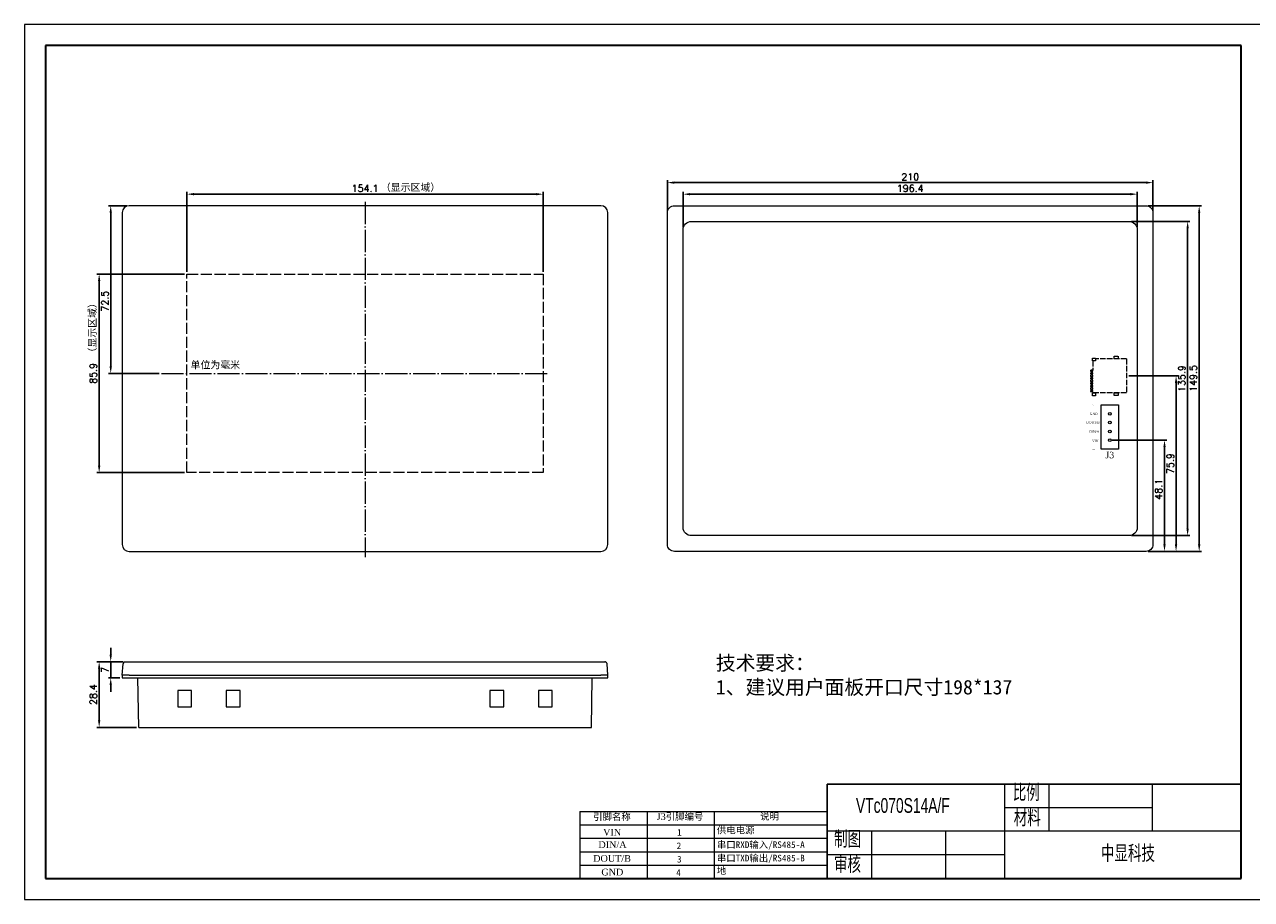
# Model space of a CAD drawing. Header units: millimetres. Extents: x -461 to 609, y -2723 to -2345.
# Tile 1 of 2: x -461 to 69, y -2723 to -2345. Entities that reach past the tile are written whole.
import ezdxf

# ---------------------------------------------------------------- set-up
doc = ezdxf.new("R2010")
doc.units = ezdxf.units.MM
doc.header["$LTSCALE"] = 0.2
doc.header["$PDSIZE"] = -5
doc.linetypes.add('ACAD_ISO02W100', pattern=[15, 12, -3])
doc.linetypes.add('ACAD_ISO04W100', pattern=[30, 24, -3, 0, -3])
doc.layers.get('0').update_dxf_attribs({"lineweight": 18})
doc.layers.get('Defpoints').update_dxf_attribs({"lineweight": 18})
for name, color, linetype, lineweight in [('1', 7, 'Continuous', 18), ('thick', 7, 'Continuous', 30), ('thin', 7, 'Continuous', 18), ('标注', 1, 'Continuous', 0), ('粗实线层', 7, 'Continuous', 35), ('细实线层', 7, 'Continuous', 18), ('虚线', 7, 'ACAD_ISO02W100', 0)]:
    doc.layers.add(name, color=color, linetype=linetype, lineweight=lineweight)
doc.styles.get("Standard").update_dxf_attribs({"font": 'txt.shx', "bigfont": 'gbcbig.shx'})
doc.styles.add('机械字体', font='SimSun.ttf', dxfattribs={"width": 0.67})
doc.dimstyles.new('ISO-25', dxfattribs={"dimtxt": 3, "dimasz": 3, "dimexe": 1, "dimexo": 1, "dimgap": 1, "dimtad": 1, "dimdsep": 46, "dimtxsty": 'Standard', "dimcen": 2.5, "dimdle": 6, "dimadec": 0, "dimazin": 0, "dimtfac": 1, "dimtmove": 0, "dimatfit": 3, "dimfxl": 0, "dimarcsym": 0})

# ---------------------------------------------------------------- blocks, each defined once
blk = doc.blocks.new('*X2')
at = {"layer": '粗实线层'}
for p, q in [((-287, 200), (-287, -200)), ((287, 200), (-287, 200)), ((287, -200), (287, 200)), ((-287, -200), (287, -200))]:
    blk.add_line(p, q, dxfattribs=at)
at = {"layer": '细实线层'}
for p, q in [((297, 210), (-297, 210)), ((-297, 210), (-297, -210)), ((297, -210), (297, 210)), ((-297, -210), (297, -210))]:
    blk.add_line(p, q, dxfattribs=at)
blk = doc.blocks.new('*X3')
for points in [[(-387.98, -2417.66), (-387.98, -2418.66), (-390.98, -2418.16)], [(-239.88, -2417.66), (-239.88, -2418.66), (-236.88, -2418.16)]]:
    blk.add_hatch(color=0).paths.add_polyline_path(points, flags=0)
at = {"color": 0, "linetype": 'Continuous', "lineweight": -2}
for p, q in [((-390.98, -2451.71), (-390.98, -2417.16)), ((-387.98, -2418.16), (-239.88, -2418.16)), ((-236.88, -2451.71), (-236.88, -2417.16))]:
    blk.add_line(p, q, dxfattribs=at)
at = {"color": 0, "insert": (-313.93, -2415.66), "char_height": 3, "width": 32.1429, "attachment_point": 5}
blk.add_mtext('154.1', dxfattribs=at)
blk = doc.blocks.new('*X4')
for points in [[(-429.43, -2455.71), (-428.43, -2455.71), (-428.93, -2452.71)], [(-429.43, -2535.61), (-428.43, -2535.61), (-428.93, -2538.61)]]:
    blk.add_hatch(color=0).paths.add_polyline_path(points, flags=0)
at = {"color": 0, "linetype": 'Continuous', "lineweight": -2}
for p, q in [((-391.98, -2452.71), (-429.93, -2452.71)), ((-428.93, -2455.71), (-428.93, -2535.61)), ((-391.98, -2538.61), (-429.93, -2538.61))]:
    blk.add_line(p, q, dxfattribs=at)
at = {"color": 0, "insert": (-431.43, -2495.66), "char_height": 3, "width": 27, "attachment_point": 5, "rotation": 90}
blk.add_mtext('85.9', dxfattribs=at)
blk = doc.blocks.new('*X5')
for points in [[(-424.43, -2426.16), (-423.43, -2426.16), (-423.93, -2423.16)], [(-424.43, -2492.66), (-423.43, -2492.66), (-423.93, -2495.66)]]:
    blk.add_hatch(color=0).paths.add_polyline_path(points, flags=0)
at = {"color": 0, "linetype": 'Continuous', "lineweight": -2}
for p, q in [((-416.93, -2423.16), (-424.93, -2423.16)), ((-423.93, -2426.16), (-423.93, -2492.66)), ((-402.98, -2495.66), (-424.93, -2495.66))]:
    blk.add_line(p, q, dxfattribs=at)
at = {"color": 0, "insert": (-426.43, -2464.46), "char_height": 3, "width": 27.4286, "attachment_point": 5, "rotation": 90}
blk.add_mtext('72.5', dxfattribs=at)
blk = doc.blocks.new('*X6')
for points in [[(-180.12, -2412.66), (-180.12, -2413.66), (-183.12, -2413.16)], [(23.88, -2412.66), (23.88, -2413.66), (26.88, -2413.16)]]:
    blk.add_hatch(color=0).paths.add_polyline_path(points, flags=0)
at = {"color": 0, "linetype": 'Continuous', "lineweight": -2}
for p, q in [((-183.12, -2425.16), (-183.12, -2412.16)), ((-180.12, -2413.16), (23.88, -2413.16)), ((26.88, -2425.16), (26.88, -2412.16))]:
    blk.add_line(p, q, dxfattribs=at)
at = {"color": 0, "insert": (-78.12, -2410.66), "char_height": 3, "width": 23.1429, "attachment_point": 5}
blk.add_mtext('210', dxfattribs=at)
blk = doc.blocks.new('*X7')
at = {"color": 0, "lineweight": -2}
for p, q in [((24.88, -2423.16), (47.88, -2423.16)), ((46.88, -2426.16), (46.88, -2569.66)), ((24.88, -2572.66), (47.88, -2572.66))]:
    blk.add_line(p, q, dxfattribs=at)
at = {"color": 0}
for points in [[(46.38, -2426.16), (47.38, -2426.16), (46.88, -2423.16)], [(46.38, -2569.66), (47.38, -2569.66), (46.88, -2572.66)]]:
    blk.add_solid(points, dxfattribs=at)
at = {"layer": 'Defpoints', "color": 0}
for p in [(23.88, -2423.16), (23.88, -2572.66), (46.88, -2572.66)]:
    blk.add_point(p, dxfattribs=at)
at = {"color": 0, "insert": (44.38, -2497.85), "char_height": 3, "attachment_point": 5, "rotation": 90}
blk.add_mtext('\\A1;149.5', dxfattribs=at)
blk = doc.blocks.new('*X8')
at = {"color": 0, "lineweight": -2}
for p, q in [((17.58, -2429.96), (42.88, -2429.96)), ((41.88, -2432.96), (41.88, -2562.86)), ((17.58, -2565.86), (42.88, -2565.86))]:
    blk.add_line(p, q, dxfattribs=at)
at = {"color": 0}
for points in [[(41.38, -2432.96), (42.38, -2432.96), (41.88, -2429.96)], [(41.38, -2562.86), (42.38, -2562.86), (41.88, -2565.86)]]:
    blk.add_solid(points, dxfattribs=at)
at = {"layer": 'Defpoints', "color": 0}
for p in [(16.58, -2429.96), (16.58, -2565.86), (41.88, -2565.86)]:
    blk.add_point(p, dxfattribs=at)
at = {"color": 0, "insert": (39.38, -2497.92), "char_height": 3, "attachment_point": 5, "rotation": 90}
blk.add_mtext('\\A1;135.9', dxfattribs=at)
blk = doc.blocks.new('*X9')
for points in [[(-173.32, -2417.66), (-173.32, -2418.66), (-176.32, -2418.16)], [(17.08, -2417.66), (17.08, -2418.66), (20.08, -2418.16)]]:
    blk.add_hatch(color=0).paths.add_polyline_path(points, flags=0)
at = {"color": 0, "linetype": 'Continuous', "lineweight": -2}
for p, q in [((-176.32, -2432.46), (-176.32, -2417.16)), ((-173.32, -2418.16), (17.08, -2418.16)), ((20.08, -2432.46), (20.08, -2417.16))]:
    blk.add_line(p, q, dxfattribs=at)
at = {"color": 0, "insert": (-78.12, -2415.66), "char_height": 3, "width": 35.1429, "attachment_point": 5}
blk.add_mtext('196.4', dxfattribs=at)
blk = doc.blocks.new('*X10')
at = {"color": 0, "lineweight": -2}
for p, q in [((9.23, -2524.57), (32.88, -2524.57)), ((31.88, -2569.66), (31.88, -2527.57)), ((24.88, -2572.66), (32.88, -2572.66))]:
    blk.add_line(p, q, dxfattribs=at)
at = {"color": 0}
for points in [[(31.38, -2527.57), (32.38, -2527.57), (31.88, -2524.57)], [(31.38, -2569.66), (32.38, -2569.66), (31.88, -2572.66)]]:
    blk.add_solid(points, dxfattribs=at)
at = {"layer": 'Defpoints', "color": 0}
for p in [(8.23, -2524.57), (31.88, -2524.57), (23.88, -2572.66)]:
    blk.add_point(p, dxfattribs=at)
at = {"color": 0, "lineweight": 0, "insert": (29.38, -2545.81), "char_height": 3, "attachment_point": 5, "rotation": 90}
blk.add_mtext('\\A1;48.1', dxfattribs=at)
blk = doc.blocks.new('*X11')
for points in [[(-424.43, -2617.4), (-423.43, -2617.4), (-423.93, -2620.4)], [(-424.43, -2630.4), (-423.43, -2630.4), (-423.93, -2627.4)]]:
    blk.add_hatch(color=0).paths.add_polyline_path(points, flags=0)
at = {"color": 0, "linetype": 'Continuous', "lineweight": -2}
for p, q in [((-423.93, -2617.4), (-423.93, -2614.4)), ((-418.59, -2620.4), (-424.93, -2620.4)), ((-423.93, -2620.4), (-423.93, -2627.4)), ((-419.93, -2627.4), (-424.93, -2627.4)), ((-423.93, -2630.4), (-423.93, -2633.4))]:
    blk.add_line(p, q, dxfattribs=at)
at = {"color": 0, "insert": (-426.43, -2623.9), "char_height": 3, "width": 6, "attachment_point": 5, "rotation": 90}
blk.add_mtext('7', dxfattribs=at)
blk = doc.blocks.new('*X12')
for points in [[(-429.43, -2623.4), (-428.43, -2623.4), (-428.93, -2620.4)], [(-429.43, -2645.8), (-428.43, -2645.8), (-428.93, -2648.8)]]:
    blk.add_hatch(color=0).paths.add_polyline_path(points, flags=0)
at = {"color": 0, "linetype": 'Continuous', "lineweight": -2}
for p, q in [((-418.59, -2620.4), (-429.93, -2620.4)), ((-428.93, -2623.4), (-428.93, -2645.8)), ((-412.84, -2648.8), (-429.93, -2648.8))]:
    blk.add_line(p, q, dxfattribs=at)
at = {"color": 0, "insert": (-431.43, -2634.6), "char_height": 3, "width": 27.8571, "attachment_point": 5, "rotation": 90}
blk.add_mtext('28.4', dxfattribs=at)
blk = doc.blocks.new('sd')
at = {"layer": '虚线'}
for p, q in [((-7.35, 0), (-7.35, -13.25)), ((-7.35, 0), (7.35, 0)), ((7.35, 0), (7.35, -14.5)), ((-6.45, -14.5), (-2.5, -14.5))]:
    blk.add_line(p, q, dxfattribs=at)
at = {"layer": '虚线', "ltscale": 0.1}
for points in [[(-8.52, -3.51), (-7.38, -3.51), (-7.38, -5.29), (-8.52, -5.29)], [(7.38, -3.51), (8.52, -3.51), (8.52, -5.29), (7.38, -5.29)], [(-7.65, -13.35), (-6.45, -13.35), (-6.45, -14.65), (-7.65, -14.65)], [(-2.5, -15.5), (-2, -15.5), (-2, -14.5), (-2.5, -14.5)], [(-1.4, -15.5), (-0.9, -15.5), (-0.9, -14.5), (-1.4, -14.5)], [(-0.3, -15.5), (0.2, -15.5), (0.2, -14.5), (-0.3, -14.5)], [(0.8, -15.5), (1.3, -15.5), (1.3, -14.5), (0.8, -14.5)], [(1.9, -15.5), (2.4, -15.5), (2.4, -14.5), (1.9, -14.5)], [(3, -15.5), (3.5, -15.5), (3.5, -14.5), (3, -14.5)], [(4.1, -15.5), (4.6, -15.5), (4.6, -14.5), (4.1, -14.5)], [(5.2, -15.5), (5.7, -15.5), (5.7, -14.5), (5.2, -14.5)], [(6.3, -15.5), (6.8, -15.5), (6.8, -14.5), (6.3, -14.5)], [(7.35, -13.35), (8.55, -13.35), (8.55, -14.65), (7.35, -14.65)]]:
    blk.add_lwpolyline(points, close=True, dxfattribs=at)
blk = doc.blocks.new('*D15')
at = {"color": 0, "lineweight": -2}
for p, q in [((16.4, -2496.76), (37.88, -2496.76)), ((36.88, -2499.76), (36.88, -2569.66)), ((36.86, -2572.66), (37.88, -2572.66))]:
    blk.add_line(p, q, dxfattribs=at)
at = {"color": 0}
for points in [[(36.38, -2499.76), (37.38, -2499.76), (36.88, -2496.76)], [(36.38, -2569.66), (37.38, -2569.66), (36.88, -2572.66)]]:
    blk.add_solid(points, dxfattribs=at)
at = {"layer": 'Defpoints', "color": 0}
for p in [(15.4, -2496.76), (35.86, -2572.66), (36.88, -2572.66)]:
    blk.add_point(p, dxfattribs=at)
at = {"color": 0, "insert": (34.38, -2534.71), "char_height": 3, "attachment_point": 5, "rotation": 90}
blk.add_mtext('\\A1;75.9', dxfattribs=at)

msp = doc.modelspace()

# ---------------------------------------------------------------- linework, layer by layer
at = {"linetype": 'ACAD_ISO04W100', "lineweight": 18, "ltscale": 2}
for p, q in [((-313.927, -2421.471), (-313.927, -2575.185)), ((-401.984, -2495.663), (-234.299, -2495.663))]:
    msp.add_line(p, q, dxfattribs=at)
at = {"lineweight": 18}
for p, q in [((-418.927, -2626.2), (-418.927, -2627.4)), ((-208.927, -2627.4), (-208.927, -2626.2)), ((-418.927, -2627.4), (-208.927, -2627.4))]:
    msp.add_line(p, q, dxfattribs=at)
for p, q in [((-114.029, -2673.287), (-114.029, -2714.204)), ((-221.014, -2685.15), (-114.029, -2685.15)), ((-221.014, -2685.15), (-221.014, -2714.204)), ((-191.959, -2685.15), (-191.959, -2714.204)), ((-162.904, -2685.15), (-162.904, -2714.204)), ((-221.014, -2690.961), (-114.029, -2690.961)), ((-221.014, -2696.771), (-114.029, -2696.771)), ((-221.014, -2702.582), (-114.029, -2702.582)), ((-221.014, -2708.393), (-114.029, -2708.393)), ((-321.109, -2714.204), (-114.029, -2714.204))]:
    msp.add_line(p, q)
for points in [[(-180.119, -2423.163), (23.881, -2423.163, -0.4142136), (26.881, -2426.163), (26.881, -2569.663, -0.4142136), (23.881, -2572.663), (-180.119, -2572.663, -0.4142136), (-183.119, -2569.663), (-183.119, -2426.163, -0.4142136)], [(-172.819, -2429.963), (16.581, -2429.963, -0.4142136), (20.081, -2433.463), (20.081, -2562.363, -0.4142136), (16.581, -2565.863), (-172.819, -2565.863, -0.4142136), (-176.319, -2562.363), (-176.319, -2433.463, -0.4142136)]]:
    msp.add_lwpolyline(points, format="xyb", close=True)
at = {"color": 1, "linetype": 'ACAD_ISO02W100', "lineweight": 18, "ltscale": 2}
msp.add_lwpolyline([(-390.977, -2452.713), (-236.877, -2452.713), (-236.877, -2538.613), (-390.977, -2538.613)], close=True, dxfattribs=at)
at = {"lineweight": 0}
msp.add_lwpolyline([(4.425, -2509.333), (12.025, -2509.333), (12.025, -2528.383), (4.425, -2528.383)], close=True, dxfattribs=at)
for centre in [(8.225, -2513.143), (8.225, -2516.953), (8.225, -2520.763), (8.225, -2524.573)]:
    msp.add_circle(centre, 0.6, dxfattribs=at)
at = {"layer": '1', "linetype": 'Continuous', "lineweight": 18}
for p, q in [((-211.919, -2423.163), (-415.934, -2423.163)), ((-418.927, -2426.156), (-418.927, -2569.671)), ((-208.927, -2569.671), (-208.927, -2426.156)), ((-415.934, -2572.663), (-211.919, -2572.663)), ((-418.927, -2626.2), (-418.586, -2621.33)), ((-417.587, -2620.4), (-212.263, -2620.4)), ((-208.927, -2626.2), (-209.267, -2621.33)), ((-415.934, -2626.2), (-418.927, -2626.2)), ((-415.934, -2626.2), (-211.919, -2626.2)), ((-208.927, -2626.2), (-211.919, -2626.2)), ((-411.836, -2648.8), (-412.132, -2627.4)), ((-216.017, -2648.8), (-215.721, -2627.4)), ((-388.927, -2632.9), (-394.927, -2632.9)), ((-394.927, -2632.9), (-394.927, -2639.9)), ((-388.927, -2639.9), (-388.927, -2632.9)), ((-367.927, -2632.9), (-373.927, -2632.9)), ((-373.927, -2632.9), (-373.927, -2639.9)), ((-367.927, -2639.9), (-367.927, -2632.9)), ((-253.927, -2632.9), (-259.927, -2632.9)), ((-259.927, -2632.9), (-259.927, -2639.9)), ((-253.927, -2639.9), (-253.927, -2632.9)), ((-232.927, -2632.9), (-238.927, -2632.9)), ((-238.927, -2632.9), (-238.927, -2639.9)), ((-232.927, -2639.9), (-232.927, -2632.9)), ((-394.927, -2639.9), (-388.927, -2639.9)), ((-373.927, -2639.9), (-367.927, -2639.9)), ((-259.927, -2639.9), (-253.927, -2639.9)), ((-238.927, -2639.9), (-232.927, -2639.9)), ((-411.836, -2648.8), (-408.336, -2648.8)), ((-408.336, -2648.8), (-219.517, -2648.8)), ((-219.517, -2648.8), (-216.017, -2648.8))]:
    msp.add_line(p, q, dxfattribs=at)
for centre, major_axis in [((-415.919, -2426.171), (-2.132, 2.132)), ((-211.934, -2426.171), (2.132, 2.132)), ((-415.919, -2569.656), (-2.132, -2.132)), ((-211.934, -2569.656), (2.132, -2.132))]:
    msp.add_ellipse(centre, major_axis=major_axis, ratio=0.9951458, start_param=5.5002201, end_param=7.0661505, dxfattribs=at)
for points in [[(-418.53, -2621.321), (-418.552, -2621.324), (-418.569, -2621.327), (-418.586, -2621.33)], [(-417.944, -2620.472), (-417.831, -2620.426), (-417.71, -2620.4), (-417.587, -2620.4)], [(-209.909, -2620.472), (-210.022, -2620.426), (-210.143, -2620.4), (-210.267, -2620.4)], [(-209.323, -2621.321), (-209.301, -2621.324), (-209.284, -2621.327), (-209.267, -2621.33)]]:
    msp.add_open_spline(points, degree=3, dxfattribs=at)
for points, knots in [([(-418.217, -2620.667), (-418.266, -2620.712), (-418.351, -2620.81), (-418.475, -2621.027), (-418.52, -2621.202), (-418.53, -2621.321)], [0, 0, 0, 0, 5395.4120449, 10686.0016197, 20113.3346051, 20113.3346051, 20113.3346051, 20113.3346051]), ([(-417.944, -2620.472), (-418.002, -2620.487), (-418.113, -2620.544), (-418.194, -2620.626), (-418.226, -2620.673), (-418.228, -2620.677)], [0, 0, 0, 0, 9397.9584072, 19261.640248, 20111.6072032, 20111.6072032, 20111.6072032, 20111.6072032]), ([(-212.263, -2620.4), (-212.039, -2620.4), (-211.813, -2620.4), (-211.39, -2620.4), (-211.189, -2620.4), (-210.84, -2620.4), (-210.687, -2620.4), (-210.451, -2620.4), (-210.364, -2620.4), (-210.283, -2620.4), (-210.267, -2620.4), (-210.267, -2620.4)], [0, 0, 0, 0, 7100.0198998, 7100.0198998, 14200.0398, 14200.0398, 21300.0597008, 21300.0597008, 28400.0795959, 28400.0795959, 32960.9447535, 32960.9447535, 32960.9447535, 32960.9447535]), ([(-209.909, -2620.472), (-209.852, -2620.487), (-209.741, -2620.544), (-209.659, -2620.626), (-209.627, -2620.673), (-209.625, -2620.677)], [0, 0, 0, 0, 9716.3364026, 19914.1737181, 20792.9353076, 20792.9353076, 20792.9353076, 20792.9353076]), ([(-209.636, -2620.667), (-209.588, -2620.712), (-209.502, -2620.81), (-209.378, -2621.027), (-209.334, -2621.202), (-209.323, -2621.321)], [0, 0, 0, 0, 5578.6121389, 11048.8425826, 20796.2786991, 20796.2786991, 20796.2786991, 20796.2786991])]:
    msp.add_open_spline(points, degree=3, knots=knots, dxfattribs=at)
at = {"layer": 'thick'}
for p, q in [((-114.029, -2673.287), (-114.029, -2714.204)), ((-114.029, -2673.287), (-114.029, -2714.204)), ((64.984, -2673.287), (-114.029, -2673.287)), ((64.984, -2714.204), (64.984, -2673.287)), ((-114.029, -2714.204), (64.984, -2714.204))]:
    msp.add_line(p, q, dxfattribs=at)
at = {"layer": 'thin'}
for p, q in [((-37.309, -2673.287), (-37.309, -2714.204)), ((-18.129, -2673.287), (-18.129, -2693.746)), ((26.624, -2693.746), (26.624, -2673.287)), ((26.624, -2683.516), (-37.309, -2683.516)), ((64.984, -2693.746), (-114.029, -2693.746)), ((-94.849, -2693.746), (-94.849, -2714.204)), ((-62.882, -2693.746), (-62.882, -2714.204)), ((-37.309, -2703.975), (-114.029, -2703.975))]:
    msp.add_line(p, q, dxfattribs=at)

# ---------------------------------------------------------------- block references
at = {"layer": '粗实线层', "lineweight": 0, "xscale": 0.9010149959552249, "yscale": 0.9010149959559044, "zscale": 0.901014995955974}
msp.add_blockref('*X2', (-193.607, -2534.001), dxfattribs=at)
at = {"layer": '虚线', "lineweight": -3, "rotation": 270}
msp.add_blockref('sd', (15.402, -2496.763), dxfattribs=at)

# ---------------------------------------------------------------- texts
at = {"lineweight": 5, "insert": (-307.08, -2413.645), "char_height": 3.13578, "width": 27.41743, "attachment_point": 1}
msp.add_mtext('{\\fSimSun|b0|i0|c0|p2;\\C1;（显示区域）}', dxfattribs=at)
at = {"lineweight": 5, "insert": (-433.434, -2488.791), "char_height": 3.13578, "width": 27.41743, "attachment_point": 1, "rotation": 90}
msp.add_mtext('{\\fSimSun|b0|i0|c0|p2;\\C1;（显示区域）}', dxfattribs=at)
at = {"lineweight": 0, "attachment_point": 1}
for s, insert, char_height, width in [('{\\fSimSun|b0|i0|c0|p2;单位为毫米}', (-389.369, -2490.42), 3.13578, 57.7248), ('{\\fTimes New Roman|b0|i0|c0|p18;GND}', (-0.393, -2512.647), 1, 7.7477), ('{\\fTimes New Roman|b0|i0|c0|p18;DOUT/B}', (-1.906, -2516.376), 1, 7.84892), ('{\\fTimes New Roman|b0|i0|c0|p18;DIN/A}', (-0.634, -2520.312), 1, 7.69535), ('{\\fTimes New Roman|b0|i0|c0|p18;VIN}', (0.613, -2524.374), 1, 7.71464), ('{\\fTimes New Roman|b0|i0|c0|p18;\\H1.12x;J3}', (6.36, -2529.565), 2.5, 5.59492)]:
    msp.add_mtext(s, dxfattribs=dict(at, insert=insert, char_height=char_height, width=width))
at = {"lineweight": 0, "char_height": 1, "width": 7.7477, "attachment_point": 1, "rotation": 90}
for s, insert in [('{\\fTimes New Roman|b0|i0|c0|p18;4}', (0.522, -2509.598)), ('{\\fTimes New Roman|b0|i0|c0|p18;1}', (0.651, -2529.094))]:
    msp.add_mtext(s, dxfattribs=dict(at, insert=insert))
at = {"lineweight": -3, "char_height": 2.90547, "attachment_point": 1}
for s, insert, width in [('{\\fSimSun|b0|i0|c134|p54;引脚名称}', (-215.267, -2686.012), 25.53378), ('{\\fTimes New Roman|b0|i0|c0|p18;J3\\fSimSun|b0|i0|c134|p54;引脚编号}', (-187.773, -2685.927), 25.53378), ('{\\fSimSun|b0|i0|c134|p54;说明}', (-143.042, -2685.842), 10.65566), ('{\\fTimes New Roman|b0|i0|c0|p18;VIN}', (-210.961, -2692.672), 25.53378), ('{\\fSimSun|b0|i0|c134|p54;1}', (-178.95, -2692.729), 19.50536), ('{\\fSimSun|b0|i0|c134|p54;供电电源}', (-161.748, -2691.801), 35.30045), ('{\\fTimes New Roman|b0|i0|c0|p18;DIN/A}', (-212.989, -2698.056), 25.53378), ('{\\fSimSun|b0|i0|c134|p54;2}', (-179.141, -2698.54), 9.6501), ('{\\fSimSun|b0|i0|c134|p2;串口RXD输入/RS485-A}', (-161.748, -2698.078), 61.44065), ('{\\fTimes New Roman|b0|i0|c0|p18;DOUT/B}', (-215.248, -2704.006), 25.53378), ('{\\fSimSun|b0|i0|c134|p54;3}', (-178.981, -2704.351), 3.67613), ('{\\fSimSun|b0|i0|c134|p2;串口TXD输出/RS485-B}', (-161.748, -2703.872), 63.01062), ('{\\fTimes New Roman|b0|i0|c0|p18;GND}', (-211.709, -2709.924), 25.53378), ('{\\fSimSun|b0|i0|c134|p54;4}', (-179.324, -2710.162), 11.37006), ('{\\fSimSun|b0|i0|c134|p54;地}', (-161.748, -2709.289), 36.77725)]:
    msp.add_mtext(s, dxfattribs=dict(at, insert=insert, width=width))
at = {"layer": 'thick', "attachment_point": 1, "style": '机械字体'}
for s, insert, char_height, width in [('比例', (-33.751, -2673.586), 6.3933, 16.24132), ('{\\farial|b0|i0|c134|p2;VTc070S14A/F}', (-101.577, -2679.356), 6.39332, 52.02342), ('材料', (-33.33, -2684.506), 6.3933, 16.24132), ('制图', (-111.09, -2693.746), 6.3933, 16.24132), ('中显科技', (4.379, -2699.889), 6.3933, 77.01647), ('审核', (-111.09, -2704.665), 6.3933, 16.24132)]:
    msp.add_mtext(s, dxfattribs=dict(at, insert=insert, char_height=char_height, width=width))
at = {"layer": '标注', "insert": (-162.186, -2617.794), "char_height": 6.27157, "width": 205.28939, "attachment_point": 1}
msp.add_mtext('{\\fSimSun|b0|i0|c0|p2;技术要求：\\P1、建议用户面板开口尺寸198*137}', dxfattribs=at)

# ---------------------------------------------------------------- dimensions: what is measured, and where the dimension line sits
for base, p1, p2, picture, middle in [((26.881, -2413.163), (-183.119, -2426.163), (26.881, -2426.163), '*X6', (-78.119, -2413.163)), ((-236.877, -2418.163), (-390.977, -2452.713), (-236.877, -2452.713), '*X3', (-313.927, -2418.163)), ((20.081, -2418.163), (-176.319, -2433.463), (20.081, -2433.463), '*X9', (-78.119, -2418.163))]:
    dim = msp.add_linear_dim(base=base, p1=p1, p2=p2, dimstyle='ISO-25', override={"dimsah": 1, "dimtolj": 1, "dimtzin": 8, "dimarcsym": 1})
    dim.commit()
    dim.dimension.update_dxf_attribs({"geometry": picture, "text_midpoint": middle, "dimtype": 160})
for base, p1, p2, picture, middle in [((-423.927, -2495.663), (-415.934, -2423.163), (-401.984, -2495.663), '*X5', (-423.927, -2464.457)), ((46.881, -2572.663), (23.881, -2423.163), (23.881, -2572.663), '*X7', (46.881, -2497.854)), ((41.881, -2565.863), (16.581, -2429.963), (16.581, -2565.863), '*X8', (41.881, -2497.919)), ((-428.927, -2538.613), (-390.977, -2452.713), (-390.977, -2538.613), '*X4', (-428.927, -2495.663)), ((-423.927, -2627.4), (-417.587, -2620.4), (-418.927, -2627.4), '*X11', (-423.927, -2623.9)), ((-428.927, -2648.8), (-417.587, -2620.4), (-411.836, -2648.8), '*X12', (-428.927, -2634.6))]:
    dim = msp.add_linear_dim(base=base, p1=p1, p2=p2, angle=90, dimstyle='ISO-25', override={"dimsah": 1, "dimtolj": 1, "dimtzin": 8, "dimarcsym": 1})
    dim.commit()
    dim.dimension.update_dxf_attribs({"geometry": picture, "text_midpoint": middle, "dimtype": 160})
dim = msp.add_linear_dim(base=(36.881, -2572.663), p1=(15.402, -2496.763), p2=(35.856, -2572.663), angle=90, dimstyle='ISO-25', override={"dimtolj": 1})
dim.commit()
dim.dimension.update_dxf_attribs({"geometry": '*D15', "text_midpoint": (34.381, -2534.713)})
at = {"lineweight": 0}
dim = msp.add_linear_dim(base=(31.881, -2524.573), p1=(23.881, -2572.663), p2=(8.225, -2524.573), angle=90, text='48.1', dimstyle='ISO-25', override={"dimsah": 1, "dimtolj": 1, "dimtzin": 8, "dimarcsym": 1}, dxfattribs=at)
dim.commit()
dim.dimension.update_dxf_attribs({"geometry": '*X10', "text_midpoint": (31.881, -2545.813), "dimtype": 160})

doc.saveas('drawing.dxf')
